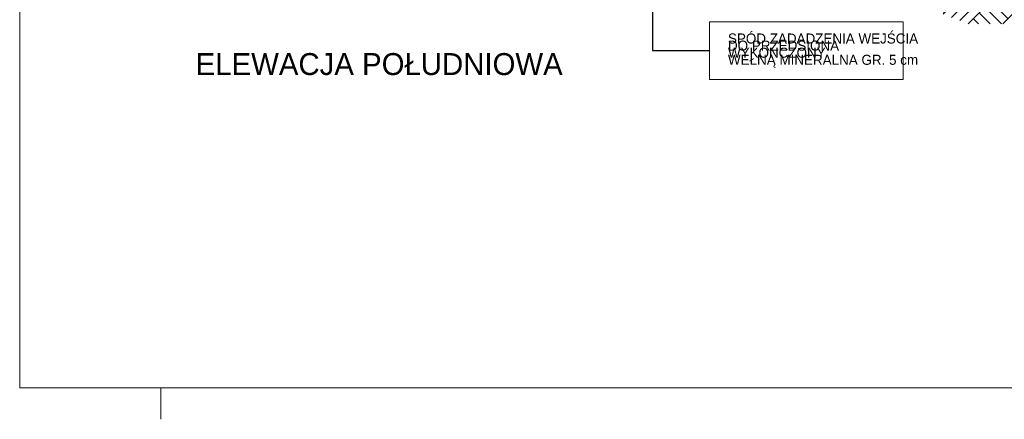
# Model space of a CAD drawing. Extents: x -366324 to -207045, y 68808 to 138616.
# Tile 128 of 170: x -249977 to -234279, y 107408 to 113786. Entities that reach past the tile are written whole.
import ezdxf

# ---------------------------------------------------------------- set-up
doc = ezdxf.new("R2010")
doc.units = 0
doc.header["$MEASUREMENT"] = 0
for name, color, linetype, lineweight in [('A-Opisy_Nr_Pióra__21', 7, 'Continuous', 9), ('Arch opisy_Nr_Pióra__21', 7, 'Continuous', 9), ('ARCH TABELA_Nr_Pióra__21', 7, 'Continuous', 9)]:
    doc.layers.add(name, color=color, linetype=linetype, lineweight=lineweight)
doc.layers.add('Arch teren_Nr_Pióra__2', color=7, linetype='Continuous', lineweight=13, true_color=0x7f7f7f)
doc.styles.add('GENERATED_STYLE_3', font='txt')
doc.styles.add('GENERATED_STYLE_5', font='txt')
doc.dimstyles.new('GENERATED_STYLE__7', dxfattribs={"dimtxt": 0.18, "dimasz": 182.4, "dimexe": 0.18, "dimexo": 0.0625, "dimgap": 0.09, "dimtad": 0, "dimtih": 1, "dimtoh": 1, "dimdec": 4, "dimzin": 0, "dimdsep": 46, "dimcen": 0.09, "dimadec": 0, "dimazin": 0, "dimtfac": 1, "dimtdec": 4, "dimtmove": 0, "dimatfit": 3, "dimldrblk": 'ARROWHEAD_11', "dimfxl": 0, "dimtolj": 1, "dimtzin": 0, "dimarcsym": 0})

# ---------------------------------------------------------------- blocks, each defined once
blk = doc.blocks.new('ARROWHEAD_11')
at = {"color": 0, "linetype": 'Continuous', "lineweight": 0}
blk.add_line((0, 0), (-1, 0), dxfattribs=at)
at = {"color": 0, "linetype": 'Continuous', "lineweight": 0, "const_width": 0.25, "flags": 128}
blk.add_lwpolyline([(-0.125, 0, 1), (0.125, 0, 1)], format="xyb", close=True, dxfattribs=at)

msp = doc.modelspace()

# ---------------------------------------------------------------- hatches: boundary and pattern name
at = {"layer": 'Arch teren_Nr_Pióra__2', "linetype": 'Continuous'}
h = msp.add_hatch(dxfattribs=at)
h.set_pattern_fill('Earth', color=256, style=0, pattern_type=2)
h.set_pattern_definition([(45, (0, 0), (-275.77163, 275.77163), []), (45, (-91.9, 91.9), (-551.5433, 551.5433), []), (45, (-183.85, 183.85), (-551.5433, 551.5433), []), (135, (-275.77, 275.77), (91.92388, 91.92388), [390, -390])])
h.paths.add_polyline_path([(-234011.9, 113719.6), (-234011.9, 114519.6), (-234271.9, 114519.6), (-234406.4, 114552.2), (-236456.3, 114572.3), (-236456.3, 114110.2), (-235844.7, 114103.3), (-234853.3, 113719.6)], flags=0)

# ---------------------------------------------------------------- linework, layer by layer
at = {"layer": 'A-Opisy_Nr_Pióra__21', "linetype": 'Continuous', "flags": 128}
msp.add_lwpolyline([(-238977.4, 113751.9), (-235893.3, 113751.9), (-235893.3, 112833.3), (-238977.4, 112833.3)], close=True, dxfattribs=at)
at = {"layer": 'ARCH TABELA_Nr_Pióra__21', "linetype": 'Continuous'}
for p, q in [((-249976.9, 136358.4), (-249976.9, 107908.4)), ((-209226.9, 107908.4), (-249976.9, 107908.4)), ((-247726.9, 107408.4), (-247726.9, 107908.4)), ((-247726.9, 107408.4), (-247726.9, 107908.4))]:
    msp.add_line(p, q, dxfattribs=at)

# ---------------------------------------------------------------- texts
at = {"layer": 'A-Opisy_Nr_Pióra__21', "linetype": 'Continuous', "insert": (-238684.9, 113291.6), "char_height": 160, "width": 2956.05, "attachment_point": 4, "line_spacing_factor": 0.424968, "style": 'GENERATED_STYLE_3'}
msp.add_mtext('{SPÓD ZADADZENIA WEJŚCIA\\PDO PRZEDSIONA WYKOŃCZONY\\PWEŁNĄ MINERALNA GR. 5 cm}', dxfattribs=at)
at = {"layer": 'Arch opisy_Nr_Pióra__21', "linetype": 'Continuous', "insert": (-241319.8, 113252.4), "char_height": 350, "attachment_point": 3, "style": 'GENERATED_STYLE_5'}
msp.add_mtext('{ELEWACJA POŁUDNIOWA}', dxfattribs=at)

# ---------------------------------------------------------------- leaders
at = {"layer": 'A-Opisy_Nr_Pióra__21', "linetype": 'Continuous', "annotation_type": 0, "has_hookline": 1, "hookline_direction": 1, "text_width": 2727.6}
msp.add_leader([(-239890.7, 117429.8), (-239890.7, 113292.6), (-238977.4, 113292.6)], dimstyle='GENERATED_STYLE__7', dxfattribs=at)

doc.saveas('drawing.dxf')
